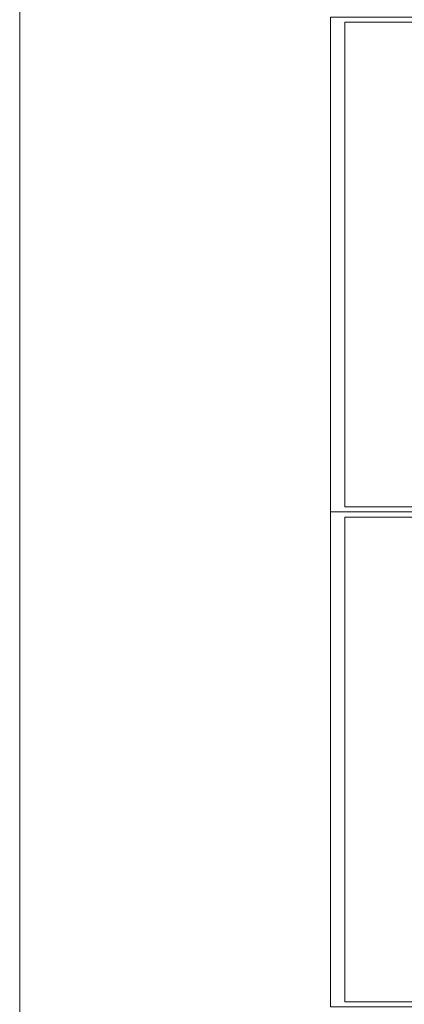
# Model space of a CAD drawing. Header units: millimetres. Extents: x -81893328 to 44149, y -26843406 to 95443303.
# Tile 4 of 100: x 19986 to 28064, y -35790 to -15110. Entities that reach past the tile are written whole.
import ezdxf

# ---------------------------------------------------------------- set-up
doc = ezdxf.new("R2010")
doc.units = ezdxf.units.MM
doc.layers.add('aRMZ - tabelka i ramka', color=63, linetype='Continuous', lineweight=13)
doc.layers.add('aRMZ - wymiarowanie', color=4, linetype='Continuous', lineweight=13)

msp = doc.modelspace()

# ---------------------------------------------------------------- linework, layer by layer
at = {"layer": 'aRMZ - tabelka i ramka', "color": 7, "true_color": 0xffffff}
for points in [[(26511.7575, -15055.1776), (41211.7575, -15055.1776), (41211.7575, -25450.1776), (26511.7575, -25450.1776)], [(26818.027, -15165.07), (41207.2204, -15165.07), (41207.2204, -25340.2853), (26818.027, -25340.2853)], [(26511.7575, -25450.1776), (41211.7575, -25450.1776), (41211.7575, -35845.1776), (26511.7575, -35845.1776)], [(26818.027, -25560.0699), (41207.2204, -25560.0699), (41207.2204, -35735.2853), (26818.027, -35735.2853)]]:
    msp.add_lwpolyline(points, close=True, dxfattribs=at)
at = {"layer": 'aRMZ - wymiarowanie', "color": 1, "ltscale": 2}
msp.add_lwpolyline([(19985.9645, 13281.4466), (44149.4888, 13281.4466), (44149.4888, -50421.9977), (19985.9645, -50421.9977)], close=True, dxfattribs=at)

doc.saveas('drawing.dxf')
